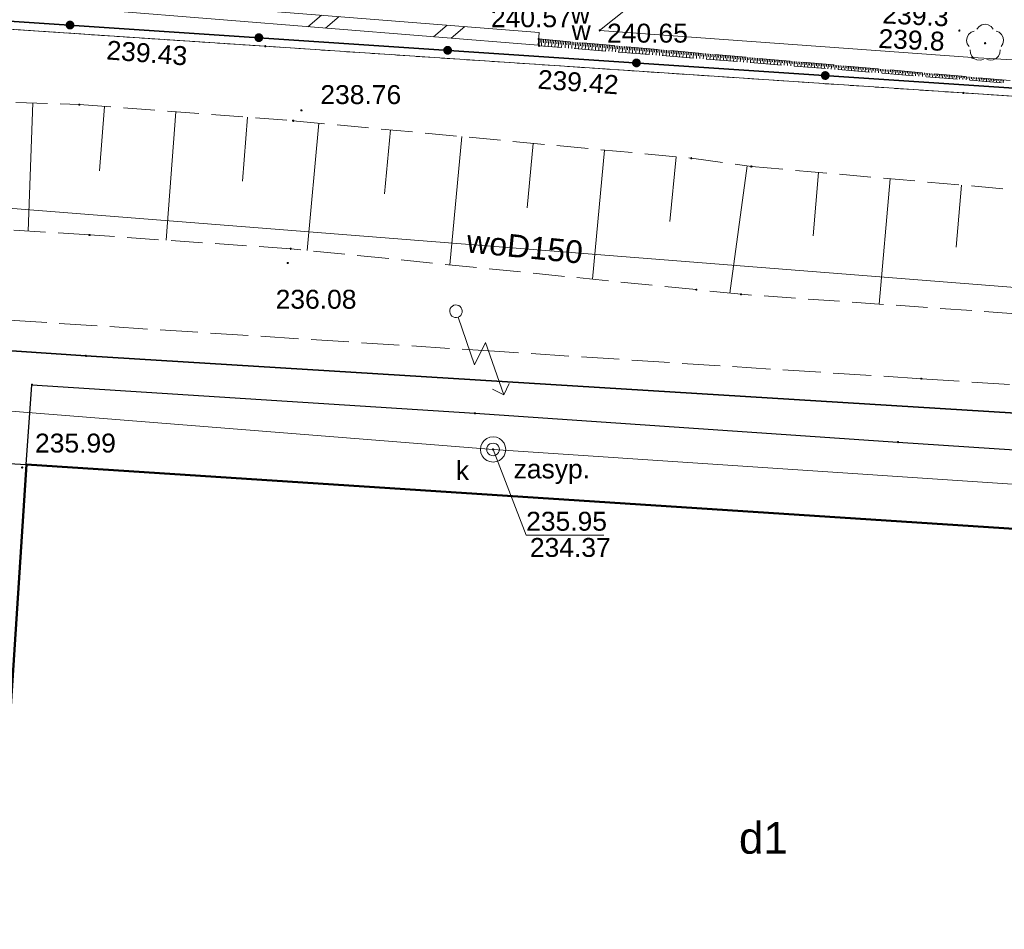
# Model space of a CAD drawing. Header units: metres. Extents: x 6603648 to 6604252, y 5739748 to 5740166.
# Tile 80 of 114: x 6604008 to 6604047, y 5740076 to 5740112. Entities that reach past the tile are written whole.
import ezdxf
from ezdxf.enums import TextEntityAlignment as Align

# ---------------------------------------------------------------- set-up
doc = ezdxf.new("R2010")
doc.units = ezdxf.units.M
for name, pattern in [('PRZER1-1', [1, 0.5, -0.5]), ('PRZER2_5-1', [1.75, 1.25, -0.5]), ('PRZER3-1', [2, 1.5, -0.5])]:
    doc.linetypes.add(name, pattern=pattern)
doc.layers.get('0').update_dxf_attribs({"linetype": 'CONTINUOUS'})
for name, color, linetype, lineweight, true_color in [('GEPPGD', 7, 'CONTINUOUS', 18, 0x008000), ('GESBZO', 7, 'CONTINUOUS', 50, 0x0a0909), ('GESBZO_O', 7, 'CONTINUOUS', 50, 0x0a0909), ('GESDZI', 7, 'CONTINUOUS', 18, 0x008000), ('GESUZY', 7, 'CONTINUOUS', 18, 0x008000), ('GSLIMS', 7, 'CONTINUOUS', 18, 0x0a0909), ('GSLKOG', 7, 'CONTINUOUS', 35, 0x0a0909), ('GSLKOU', 7, 'CONTINUOUS', 18, 0x0a0909), ('GSLKRW', 7, 'CONTINUOUS', 25, 0x0a0909), ('GSLTTR', 7, 'CONTINUOUS', 35, 0x0a0909), ('GSPPRB', 7, 'CONTINUOUS', 18, 0x0a0909), ('GSPRDL', 7, 'CONTINUOUS', 18, 0x008000), ('GSPWPN', 7, 'CONTINUOUS', 13, 0x0a0909), ('GSPWPN_O', 7, 'CONTINUOUS', 13, 0x0a0909), ('GSPWPS', 7, 'CONTINUOUS', 13, 0x0a0909), ('GSPWPS_O', 7, 'CONTINUOUS', 13, 0x0a0909), ('GSSPDR', 7, 'CONTINUOUS', 18, 0x0a0909), ('GSSZSN', 7, 'CONTINUOUS', 18, 0x0a0909), ('GULKDP', 7, 'CONTINUOUS', 18, 0x803300), ('GULWOP', 5, 'CONTINUOUS', 18, 0x0000ff), ('GULWOP_O', 5, 'CONTINUOUS', 18, 0x0000ff), ('GUPISL', 7, 'CONTINUOUS', 18, 0x0a0909), ('GUPKSD', 7, 'CONTINUOUS', 18, 0x803300), ('GUPKWZ', 7, 'CONTINUOUS', 18, 0x0a0909), ('GUPKWZ_O', 7, 'CONTINUOUS', 18, 0x0a0909)]:
    doc.layers.add(name, color=color, linetype=linetype, lineweight=lineweight, true_color=true_color)
for name, color, linetype, true_color in [('GUPKSH', 7, 'CONTINUOUS', 0x803300), ('GUPKSH_O', 7, 'CONTINUOUS', 0x803300), ('GUPWSH_O', 5, 'CONTINUOUS', 0x0000ff), ('GUPWZA_O', 7, 'CONTINUOUS', 0x0a0909)]:
    doc.layers.add(name, color=color, linetype=linetype, true_color=true_color)
doc.styles.add('Arial', font='arial.ttf')

# ---------------------------------------------------------------- blocks, each defined once
blk = doc.blocks.new('GSPPRB0')
at = {"color": 0, "lineweight": 18}
blk.add_lwpolyline([(-0.007955, 0.0225), (0.007955, 0.0225), (0.0225, 0.007955), (0.0225, -0.007955), (0.007955, -0.0225), (-0.007955, -0.0225), (-0.0225, -0.007955), (-0.0225, 0.007955)], close=True, dxfattribs=at)
blk = doc.blocks.new('GSPWPS1')
blk.add_hatch(color=0).paths.add_polyline_path([(0, 0.045), (-0.011647, 0.043467), (-0.0225, 0.038971), (-0.03182, 0.03182), (-0.038971, 0.0225), (-0.043467, 0.011647), (-0.045, 0), (-0.043467, -0.011647), (-0.038971, -0.0225), (-0.03182, -0.03182), (-0.0225, -0.038971), (-0.011647, -0.043467), (0, -0.045), (0.011647, -0.043467), (0.0225, -0.038971), (0.03182, -0.03182), (0.038971, -0.0225), (0.043467, -0.011647), (0.045, 0), (0.043467, 0.011647), (0.038971, 0.0225), (0.03182, 0.03182), (0.0225, 0.038971), (0.011647, 0.043467)])
blk = doc.blocks.new('GUPISL1_5')
at = {"color": 0}
for points in [[(3.396745, 1.05234), (3.75, 0.7), (3.396745, 0.34766)], [(0.25, 0), (2.25, 0), (1.55, 0.7), (3.75, 0.7)]]:
    blk.add_lwpolyline(points, dxfattribs=at)
blk.add_lwpolyline([(0.25, 0), (0.241481, -0.064705), (0.216506, -0.125), (0.176777, -0.176777), (0.125, -0.216506), (0.064705, -0.241481), (0, -0.25), (-0.064705, -0.241481), (-0.125, -0.216506), (-0.176777, -0.176777), (-0.216506, -0.125), (-0.241481, -0.064705), (-0.25, 0), (-0.241481, 0.064705), (-0.216506, 0.125), (-0.176777, 0.176777), (-0.125, 0.216506), (-0.064705, 0.241481), (0, 0.25), (0.064705, 0.241481), (0.125, 0.216506), (0.176777, 0.176777), (0.216506, 0.125), (0.241481, 0.064705)], close=True, dxfattribs=at)
blk = doc.blocks.new('GUPKWZ1_1')
at = {"color": 0}
blk.add_lwpolyline([(0.25, 0), (0.241481, -0.064705), (0.216506, -0.125), (0.176777, -0.176777), (0.125, -0.216506), (0.064705, -0.241481), (0, -0.25), (-0.064705, -0.241481), (-0.125, -0.216506), (-0.176777, -0.176777), (-0.216506, -0.125), (-0.241481, -0.064705), (-0.25, 0), (-0.241481, 0.064705), (-0.216506, 0.125), (-0.176777, 0.176777), (-0.125, 0.216506), (-0.064705, 0.241481), (0, 0.25), (0.064705, 0.241481), (0.125, 0.216506), (0.176777, 0.176777), (0.216506, 0.125), (0.241481, 0.064705)], close=True, dxfattribs=at)
blk = doc.blocks.new('GUPKSD1_1')
at = {"color": 0}
blk.add_lwpolyline([(0.5, 0), (0.482963, -0.12941), (0.433013, -0.25), (0.353553, -0.353553), (0.25, -0.433013), (0.12941, -0.482963), (0, -0.5), (-0.12941, -0.482963), (-0.25, -0.433013), (-0.353553, -0.353553), (-0.433013, -0.25), (-0.482963, -0.12941), (-0.5, 0), (-0.482963, 0.12941), (-0.433013, 0.25), (-0.353553, 0.353553), (-0.25, 0.433013), (-0.12941, 0.482963), (0, 0.5), (0.12941, 0.482963), (0.25, 0.433013), (0.353553, 0.353553), (0.433013, 0.25), (0.482963, 0.12941)], close=True, dxfattribs=at)
blk = doc.blocks.new('GSPWPN1')
blk.add_hatch(color=0).paths.add_polyline_path([(0, 0.045), (-0.011647, 0.043467), (-0.0225, 0.038971), (-0.03182, 0.03182), (-0.038971, 0.0225), (-0.043467, 0.011647), (-0.045, 0), (-0.043467, -0.011647), (-0.038971, -0.0225), (-0.03182, -0.03182), (-0.0225, -0.038971), (-0.011647, -0.043467), (0, -0.045), (0.011647, -0.043467), (0.0225, -0.038971), (0.03182, -0.03182), (0.038971, -0.0225), (0.043467, -0.011647), (0.045, 0), (0.043467, 0.011647), (0.038971, 0.0225), (0.03182, 0.03182), (0.0225, 0.038971), (0.011647, 0.043467)])
blk = doc.blocks.new('GEPPGD1_2')
blk.add_hatch(color=0).paths.add_polyline_path([(-0.045, 0), (-0.042798, -0.013906), (-0.036406, -0.02645), (-0.02645, -0.036406), (-0.013906, -0.042798), (0, -0.045), (0.013906, -0.042798), (0.02645, -0.036406), (0.036406, -0.02645), (0.042798, -0.013906), (0.045, 0), (0.042798, 0.013906), (0.036406, 0.02645), (0.02645, 0.036406), (0.013906, 0.042798), (0, 0.045), (-0.013906, 0.042798), (-0.02645, 0.036406), (-0.036406, 0.02645), (-0.042798, 0.013906)])
blk = doc.blocks.new('GUPKSH1')
blk.add_hatch(color=0).paths.add_polyline_path([(0, 0.045), (-0.011647, 0.043467), (-0.0225, 0.038971), (-0.03182, 0.03182), (-0.038971, 0.0225), (-0.043467, 0.011647), (-0.045, 0), (-0.043467, -0.011647), (-0.038971, -0.0225), (-0.03182, -0.03182), (-0.0225, -0.038971), (-0.011647, -0.043467), (0, -0.045), (0.011647, -0.043467), (0.0225, -0.038971), (0.03182, -0.03182), (0.038971, -0.0225), (0.043467, -0.011647), (0.045, 0), (0.043467, 0.011647), (0.038971, 0.0225), (0.03182, 0.03182), (0.0225, 0.038971), (0.011647, 0.043467)])
blk = doc.blocks.new('GSPRDL1')
blk.add_hatch(color=0).paths.add_polyline_path([(-0.045, 0), (-0.042798, -0.013906), (-0.036406, -0.02645), (-0.02645, -0.036406), (-0.013906, -0.042798), (0, -0.045), (0.013906, -0.042798), (0.02645, -0.036406), (0.036406, -0.02645), (0.042798, -0.013906), (0.045, 0), (0.042798, 0.013906), (0.036406, 0.02645), (0.02645, 0.036406), (0.013906, 0.042798), (0, 0.045), (-0.013906, 0.042798), (-0.02645, 0.036406), (-0.036406, 0.02645), (-0.042798, 0.013906)])
at = {"color": 0}
for points in [[(-0.646351, 0.068773), (-0.677512, 0.194901), (-0.663766, 0.324092), (-0.606763, 0.440839), (-0.513345, 0.531129), (-0.394725, 0.584125), (-0.265141, 0.593465)], [(-0.134326, 0.635969), (-0.024001, 0.70458), (0.103115, 0.731429), (0.231763, 0.713292), (0.346501, 0.652348), (0.433559, 0.55591), (0.482485, 0.435555)], [(0.563333, 0.324277), (0.662679, 0.240553), (0.727494, 0.127956), (0.75, 0), (0.727494, -0.127956), (0.662679, -0.240553), (0.563333, -0.324277)], [(-0.265141, -0.593465), (-0.394725, -0.584125), (-0.513345, -0.531129), (-0.606763, -0.440839), (-0.663766, -0.324092), (-0.677512, -0.194901), (-0.646351, -0.068773)], [(0.482485, -0.435555), (0.433559, -0.55591), (0.346501, -0.652348), (0.231763, -0.713292), (0.103115, -0.731429), (-0.024001, -0.70458), (-0.134326, -0.635969)]]:
    blk.add_lwpolyline(points, dxfattribs=at)
blk = doc.blocks.new('GSLKOG2')
blk.add_hatch(color=0).paths.add_polyline_path([(0, 0.175), (-0.045293, 0.169037), (-0.0875, 0.151554), (-0.123744, 0.123744), (-0.151554, 0.0875), (-0.169037, 0.045293), (-0.175, 0), (-0.169037, -0.045293), (-0.151554, -0.0875), (-0.123744, -0.123744), (-0.0875, -0.151554), (-0.045293, -0.169037), (0, -0.175), (0.045293, -0.169037), (0.0875, -0.151554), (0.123744, -0.123744), (0.151554, -0.0875), (0.169037, -0.045293), (0.175, 0), (0.169037, 0.045293), (0.151554, 0.0875), (0.123744, 0.123744), (0.0875, 0.151554), (0.045293, 0.169037)])
blk = doc.blocks.new('GSLIMS1')
at = {"color": 0}
for points in [[(-0.6025, -0.25), (-0.1025, 0.25)], [(0.1025, -0.25), (0.6025, 0.25)]]:
    blk.add_lwpolyline(points, dxfattribs=at)
blk = doc.blocks.new('GSLIMS2')
at = {"color": 0}
blk.add_lwpolyline([(0, 0.25), (0, -0.25)], dxfattribs=at)

msp = doc.modelspace()

# ---------------------------------------------------------------- linework, layer by layer
at = {"layer": 'GESBZO', "color": 18, "linetype": 'Continuous', "lineweight": 50, "true_color": 0x0a0909}
msp.add_lwpolyline([(6604008.58, 5740094.86), (6604069.84, 5740090.87), (6604067.92, 5740062.9), (6604006.76, 5740066.93)], close=True, dxfattribs=at)
at = {"layer": 'GESDZI', "color": 96, "linetype": 'Continuous', "lineweight": 18, "true_color": 0x008000}
for p, q in [((6603974.25, 5740114.35), (6604018.05, 5740111.43)), ((6604018.05, 5740111.43), (6604045.72, 5740109.58)), ((6604045.72, 5740109.58), (6604090.22, 5740106.61))]:
    msp.add_line(p, q, dxfattribs=at)
msp.add_lwpolyline([(6604166.975, 5740131.573), (6604183.81, 5740100.36), (6604161.21, 5740101.87), (6604155.41, 5740102.26), (6604096.88, 5740106.16), (6604090.22, 5740106.61), (6604045.72, 5740109.58), (6604018.05, 5740111.43), (6603974.25, 5740114.35), (6603967.36, 5740144.898)], dxfattribs=at)
at = {"layer": 'GESUZY', "color": 96, "linetype": 'PRZER1-1', "lineweight": 18, "true_color": 0x008000}
for points in [[(6604166.975, 5740131.573), (6604183.81, 5740100.36), (6604161.21, 5740101.87), (6604155.41, 5740102.26), (6604096.88, 5740106.16), (6604090.22, 5740106.61), (6604045.72, 5740109.58), (6604018.05, 5740111.43), (6603974.25, 5740114.35), (6603967.36, 5740144.898)], [(6603701.42, 5739966.51), (6603692.92, 5740008.31), (6603701.36, 5740122.17), (6603702.62, 5740123.39), (6603703.24, 5740124.01), (6603705.45, 5740125.02), (6603715.21, 5740131.65), (6603718.41, 5740131.44), (6603733.38, 5740130.47), (6603751.71, 5740129.25), (6603802.42, 5740125.83), (6603812.44, 5740125.15), (6603870.28, 5740121.29), (6603907.39, 5740118.81), (6603945.5, 5740116.26), (6603974.25, 5740114.35), (6604018.05, 5740111.43), (6604045.72, 5740109.58), (6604090.22, 5740106.61)]]:
    msp.add_lwpolyline(points, dxfattribs=at)
at = {"layer": 'GSLIMS', "color": 18, "linetype": 'Continuous', "lineweight": 18, "true_color": 0x0a0909}
for points in [[(6604011.84, 5740113.339), (6604028.91, 5740111.969)], [(6604011.8, 5740112.841), (6604028.87, 5740111.471)]]:
    msp.add_lwpolyline(points, dxfattribs=at)
at = {"layer": 'GSLKOG', "color": 18, "linetype": 'Continuous', "lineweight": 35, "true_color": 0x0a0909}
msp.add_lwpolyline([(6603967.481, 5740144.89), (6603974.4, 5740114.67), (6604061.19, 5740108.87), (6604100.95, 5740106.21), (6604128.78, 5740104.3), (6604183.39, 5740100.7), (6604166.74, 5740131.589)], dxfattribs=at)
at = {"layer": 'GSLKOU', "color": 18, "linetype": 'PRZER3-1', "lineweight": 18, "true_color": 0x0a0909}
for points in [[(6604027.352, 5740099.329), (6604007.842, 5740100.578)], [(6604044.057, 5740098.254), (6604027.352, 5740099.329)], [(6604044.057, 5740098.254), (6604058.659, 5740097.306)]]:
    msp.add_lwpolyline(points, dxfattribs=at)
at = {"layer": 'GSLKRW', "color": 18, "linetype": 'Continuous', "lineweight": 25, "true_color": 0x0a0909}
msp.add_lwpolyline([(6603998.733, 5740095.435), (6604008.577, 5740094.862), (6604008.804, 5740098.017), (6604026.36, 5740096.889), (6604043.127, 5740095.744), (6604056.988, 5740094.832), (6604070.152, 5740093.826), (6604069.841, 5740090.869)], dxfattribs=at)
at = {"layer": 'GSLTTR', "color": 18, "linetype": 'Continuous', "lineweight": 35, "true_color": 0x0a0909}
msp.add_lwpolyline([(6604010.94, 5740099.16), (6604000.91, 5740099.83), (6603990.96, 5740100.46), (6603980.88, 5740101.13), (6603970.9, 5740101.78), (6603960.88, 5740102.43), (6603950.96, 5740103.09), (6603941.05, 5740103.76), (6603931.09, 5740104.41), (6603920.78, 5740105.1), (6603910.62, 5740105.78), (6603901.19, 5740106.39), (6603900.56, 5740106.44), (6603899.24, 5740106.53), (6603898.63, 5740106.56), (6603886.67, 5740107.38)], dxfattribs=at)
msp.add_lwpolyline([(6604167.096, 5740084.318), (6604165.645, 5740084.567, 0.051508), (6604155.081, 5740085.576), (6604148.519, 5740085.913), (6604142.563, 5740086.451), (6604137.767, 5740086.918, -0.022546), (6604130.54, 5740088.044, -0.013186), (6604126.863, 5740088.878, 0.011074), (6604122.61, 5740090.102, 0.01075), (6604118.319, 5740091.134, 0.033008), (6604107.939, 5740092.757), (6604098.337, 5740093.504), (6604070.94, 5740095.464), (6604010.94, 5740099.16)], format="xyb", dxfattribs=at)
at = {"layer": 'GSSPDR', "color": 18, "linetype": 'Continuous', "lineweight": 18, "true_color": 0x0a0909}
msp.add_lwpolyline([(6604046.08, 5740110.98), (6604073.15, 5740109.38), (6604100.53, 5740107.35), (6604124.09, 5740106.25), (6604152.95, 5740104.46), (6604182.28, 5740102.98), (6604180.93, 5740105.65), (6604152.75, 5740107.59), (6604124.09, 5740108.44), (6604100.58, 5740110.49), (6604073.37, 5740111.79), (6604045.48, 5740114.19), (6604034.721, 5740114.791), (6604031.3, 5740112.056)], close=True, dxfattribs=at)
at = {"layer": 'GSSZSN', "color": 18, "linetype": 'PRZER2_5-1', "lineweight": 18, "true_color": 0x0a0909}
msp.add_lwpolyline([(6604054.777, 5740100.339), (6604036.908, 5740101.601), (6604035.131, 5740101.786), (6604019.058, 5740103.404), (6604011.083, 5740103.953), (6603972.748, 5740106.356), (6603919.454, 5740109.989), (6603930.263, 5740112.156), (6603973.187, 5740110.436), (6604010.682, 5740109.117), (6604019.156, 5740108.477), (6604034.94, 5740106.993), (6604037.319, 5740106.665), (6604055.196, 5740105.081)], dxfattribs=at)
msp.add_lwpolyline([(6604028.89, 5740111.72), (6604061.19, 5740108.87), (6604028.9, 5740111.45)], close=True, dxfattribs=at)
at = {"layer": 'GSSZSN', "color": 18, "linetype": 'Continuous', "lineweight": 18, "true_color": 0x0a0909}
for points in [[(6604028.951, 5740111.715), (6604028.939, 5740111.581)], [(6604029.018, 5740111.709), (6604028.994, 5740111.442)], [(6604029.084, 5740111.703), (6604029.073, 5740111.57)], [(6604029.151, 5740111.697), (6604029.128, 5740111.432)], [(6604029.218, 5740111.691), (6604029.206, 5740111.559)], [(6604029.285, 5740111.685), (6604029.261, 5740111.421)], [(6604029.351, 5740111.679), (6604029.34, 5740111.548)], [(6604029.418, 5740111.673), (6604029.395, 5740111.41)], [(6604029.485, 5740111.667), (6604029.473, 5740111.536)], [(6604029.552, 5740111.662), (6604029.529, 5740111.4)], [(6604029.619, 5740111.656), (6604029.607, 5740111.525)], [(6604029.685, 5740111.65), (6604029.662, 5740111.389)], [(6604029.752, 5740111.644), (6604029.741, 5740111.514)], [(6604029.819, 5740111.638), (6604029.796, 5740111.378)], [(6604029.886, 5740111.632), (6604029.874, 5740111.503)], [(6604029.952, 5740111.626), (6604029.93, 5740111.368)], [(6604030.019, 5740111.62), (6604030.008, 5740111.491)], [(6604030.086, 5740111.614), (6604030.063, 5740111.357)], [(6604030.153, 5740111.609), (6604030.141, 5740111.48)], [(6604030.219, 5740111.603), (6604030.197, 5740111.346)], [(6604030.286, 5740111.597), (6604030.275, 5740111.469)], [(6604030.353, 5740111.591), (6604030.33, 5740111.336)], [(6604030.42, 5740111.585), (6604030.408, 5740111.458)], [(6604030.486, 5740111.579), (6604030.464, 5740111.325)], [(6604030.553, 5740111.573), (6604030.542, 5740111.446)], [(6604030.62, 5740111.567), (6604030.598, 5740111.314)], [(6604030.687, 5740111.561), (6604030.676, 5740111.435)], [(6604030.753, 5740111.556), (6604030.731, 5740111.304)], [(6604030.82, 5740111.55), (6604030.809, 5740111.424)], [(6604030.887, 5740111.544), (6604030.865, 5740111.293)], [(6604030.954, 5740111.538), (6604030.943, 5740111.413)], [(6604031.02, 5740111.532), (6604030.998, 5740111.282)], [(6604031.087, 5740111.526), (6604031.076, 5740111.402)], [(6604031.154, 5740111.52), (6604031.132, 5740111.272)], [(6604031.221, 5740111.514), (6604031.21, 5740111.39)], [(6604031.288, 5740111.508), (6604031.266, 5740111.261)], [(6604031.354, 5740111.503), (6604031.343, 5740111.379)], [(6604031.421, 5740111.497), (6604031.399, 5740111.25)], [(6604031.488, 5740111.491), (6604031.477, 5740111.368)], [(6604031.555, 5740111.485), (6604031.533, 5740111.24)], [(6604031.621, 5740111.479), (6604031.611, 5740111.357)], [(6604031.688, 5740111.473), (6604031.667, 5740111.229)], [(6604031.755, 5740111.467), (6604031.744, 5740111.345)], [(6604031.822, 5740111.461), (6604031.8, 5740111.218)], [(6604031.888, 5740111.455), (6604031.878, 5740111.334)], [(6604031.955, 5740111.45), (6604031.934, 5740111.208)], [(6604032.022, 5740111.444), (6604032.011, 5740111.323)], [(6604032.089, 5740111.438), (6604032.067, 5740111.197)], [(6604032.155, 5740111.432), (6604032.145, 5740111.312)], [(6604032.222, 5740111.426), (6604032.201, 5740111.186)], [(6604032.289, 5740111.42), (6604032.278, 5740111.301)], [(6604032.356, 5740111.414), (6604032.335, 5740111.176)], [(6604032.422, 5740111.408), (6604032.412, 5740111.289)], [(6604032.489, 5740111.402), (6604032.468, 5740111.165)], [(6604032.556, 5740111.397), (6604032.545, 5740111.278)], [(6604032.623, 5740111.391), (6604032.602, 5740111.154)], [(6604032.689, 5740111.385), (6604032.679, 5740111.267)], [(6604032.756, 5740111.379), (6604032.735, 5740111.144)], [(6604032.823, 5740111.373), (6604032.813, 5740111.256)], [(6604032.89, 5740111.367), (6604032.869, 5740111.133)], [(6604032.957, 5740111.361), (6604032.946, 5740111.244)], [(6604033.023, 5740111.355), (6604033.003, 5740111.122)], [(6604033.09, 5740111.349), (6604033.08, 5740111.233)], [(6604033.157, 5740111.344), (6604033.136, 5740111.112)], [(6604033.224, 5740111.338), (6604033.213, 5740111.222)], [(6604033.29, 5740111.332), (6604033.27, 5740111.101)], [(6604033.357, 5740111.326), (6604033.347, 5740111.211)], [(6604033.424, 5740111.32), (6604033.404, 5740111.09)], [(6604033.491, 5740111.314), (6604033.48, 5740111.199)], [(6604033.557, 5740111.308), (6604033.537, 5740111.079)], [(6604033.624, 5740111.302), (6604033.614, 5740111.188)], [(6604033.691, 5740111.296), (6604033.671, 5740111.069)], [(6604033.758, 5740111.291), (6604033.748, 5740111.177)], [(6604033.824, 5740111.285), (6604033.804, 5740111.058)], [(6604033.891, 5740111.279), (6604033.881, 5740111.166)], [(6604033.958, 5740111.273), (6604033.938, 5740111.047)], [(6604034.025, 5740111.267), (6604034.015, 5740111.155)], [(6604034.091, 5740111.261), (6604034.072, 5740111.037)], [(6604034.158, 5740111.255), (6604034.148, 5740111.143)], [(6604034.225, 5740111.249), (6604034.205, 5740111.026)], [(6604034.292, 5740111.243), (6604034.282, 5740111.132)], [(6604034.358, 5740111.237), (6604034.339, 5740111.015)], [(6604034.425, 5740111.232), (6604034.415, 5740111.121)], [(6604034.492, 5740111.226), (6604034.472, 5740111.005)], [(6604034.559, 5740111.22), (6604034.549, 5740111.11)], [(6604034.625, 5740111.214), (6604034.606, 5740110.994)], [(6604034.692, 5740111.208), (6604034.683, 5740111.098)], [(6604034.759, 5740111.202), (6604034.74, 5740110.983)], [(6604034.826, 5740111.196), (6604034.816, 5740111.087)], [(6604034.893, 5740111.19), (6604034.873, 5740110.973)], [(6604034.959, 5740111.184), (6604034.95, 5740111.076)], [(6604035.026, 5740111.179), (6604035.007, 5740110.962)], [(6604035.093, 5740111.173), (6604035.083, 5740111.065)], [(6604035.16, 5740111.167), (6604035.141, 5740110.951)], [(6604035.226, 5740111.161), (6604035.217, 5740111.053)], [(6604035.293, 5740111.155), (6604035.274, 5740110.941)], [(6604035.36, 5740111.149), (6604035.35, 5740111.042)], [(6604035.427, 5740111.143), (6604035.408, 5740110.93)], [(6604035.493, 5740111.137), (6604035.484, 5740111.031)], [(6604035.56, 5740111.131), (6604035.541, 5740110.919)], [(6604035.627, 5740111.126), (6604035.618, 5740111.02)], [(6604035.694, 5740111.12), (6604035.675, 5740110.909)], [(6604035.76, 5740111.114), (6604035.751, 5740111.009)], [(6604035.827, 5740111.108), (6604035.809, 5740110.898)], [(6604035.894, 5740111.102), (6604035.885, 5740110.997)], [(6604035.961, 5740111.096), (6604035.942, 5740110.887)], [(6604036.027, 5740111.09), (6604036.018, 5740110.986)], [(6604036.094, 5740111.084), (6604036.076, 5740110.877)], [(6604036.161, 5740111.078), (6604036.152, 5740110.975)], [(6604036.228, 5740111.073), (6604036.209, 5740110.866)], [(6604036.294, 5740111.067), (6604036.285, 5740110.964)], [(6604036.361, 5740111.061), (6604036.343, 5740110.855)], [(6604036.428, 5740111.055), (6604036.419, 5740110.952)], [(6604036.495, 5740111.049), (6604036.477, 5740110.845)], [(6604036.562, 5740111.043), (6604036.553, 5740110.941)], [(6604036.628, 5740111.037), (6604036.61, 5740110.834)], [(6604036.695, 5740111.031), (6604036.686, 5740110.93)], [(6604036.762, 5740111.025), (6604036.744, 5740110.823)], [(6604036.829, 5740111.02), (6604036.82, 5740110.919)], [(6604036.895, 5740111.014), (6604036.878, 5740110.813)], [(6604036.962, 5740111.008), (6604036.953, 5740110.908)], [(6604037.029, 5740111.002), (6604037.011, 5740110.802)], [(6604037.096, 5740110.996), (6604037.087, 5740110.896)], [(6604037.162, 5740110.99), (6604037.145, 5740110.791)], [(6604037.229, 5740110.984), (6604037.22, 5740110.885)], [(6604037.296, 5740110.978), (6604037.278, 5740110.781)], [(6604037.363, 5740110.972), (6604037.354, 5740110.874)], [(6604037.429, 5740110.967), (6604037.412, 5740110.77)], [(6604037.496, 5740110.961), (6604037.488, 5740110.863)], [(6604037.563, 5740110.955), (6604037.546, 5740110.759)], [(6604037.63, 5740110.949), (6604037.621, 5740110.851)], [(6604037.696, 5740110.943), (6604037.679, 5740110.749)], [(6604037.763, 5740110.937), (6604037.755, 5740110.84)], [(6604037.83, 5740110.931), (6604037.813, 5740110.738)], [(6604037.897, 5740110.925), (6604037.888, 5740110.829)], [(6604037.963, 5740110.919), (6604037.947, 5740110.727)], [(6604038.03, 5740110.914), (6604038.022, 5740110.818)], [(6604038.097, 5740110.908), (6604038.08, 5740110.716)], [(6604038.164, 5740110.902), (6604038.155, 5740110.806)], [(6604038.231, 5740110.896), (6604038.214, 5740110.706)], [(6604038.297, 5740110.89), (6604038.289, 5740110.795)], [(6604038.364, 5740110.884), (6604038.347, 5740110.695)], [(6604038.431, 5740110.878), (6604038.422, 5740110.784)], [(6604038.498, 5740110.872), (6604038.481, 5740110.684)], [(6604038.564, 5740110.866), (6604038.556, 5740110.773)], [(6604038.631, 5740110.86), (6604038.615, 5740110.674)], [(6604038.698, 5740110.855), (6604038.69, 5740110.762)], [(6604038.765, 5740110.849), (6604038.748, 5740110.663)], [(6604038.831, 5740110.843), (6604038.823, 5740110.75)], [(6604038.898, 5740110.837), (6604038.882, 5740110.652)], [(6604038.965, 5740110.831), (6604038.957, 5740110.739)], [(6604039.032, 5740110.825), (6604039.015, 5740110.642)], [(6604039.098, 5740110.819), (6604039.09, 5740110.728)], [(6604039.165, 5740110.813), (6604039.149, 5740110.631)], [(6604039.232, 5740110.807), (6604039.224, 5740110.717)], [(6604039.299, 5740110.802), (6604039.283, 5740110.62)], [(6604039.365, 5740110.796), (6604039.357, 5740110.705)], [(6604039.432, 5740110.79), (6604039.416, 5740110.61)], [(6604039.499, 5740110.784), (6604039.491, 5740110.694)], [(6604039.566, 5740110.778), (6604039.55, 5740110.599)], [(6604039.632, 5740110.772), (6604039.625, 5740110.683)], [(6604039.699, 5740110.766), (6604039.684, 5740110.588)], [(6604039.766, 5740110.76), (6604039.758, 5740110.672)], [(6604039.833, 5740110.754), (6604039.817, 5740110.578)], [(6604039.9, 5740110.749), (6604039.892, 5740110.66)], [(6604039.966, 5740110.743), (6604039.951, 5740110.567)], [(6604040.033, 5740110.737), (6604040.025, 5740110.649)], [(6604040.1, 5740110.731), (6604040.084, 5740110.556)], [(6604040.167, 5740110.725), (6604040.159, 5740110.638)], [(6604040.233, 5740110.719), (6604040.218, 5740110.546)], [(6604040.3, 5740110.713), (6604040.292, 5740110.627)], [(6604040.367, 5740110.707), (6604040.352, 5740110.535)], [(6604040.434, 5740110.701), (6604040.426, 5740110.616)], [(6604040.5, 5740110.696), (6604040.485, 5740110.524)], [(6604040.567, 5740110.69), (6604040.56, 5740110.604)], [(6604040.634, 5740110.684), (6604040.619, 5740110.514)], [(6604040.701, 5740110.678), (6604040.693, 5740110.593)], [(6604040.767, 5740110.672), (6604040.752, 5740110.503)], [(6604040.834, 5740110.666), (6604040.827, 5740110.582)], [(6604040.901, 5740110.66), (6604040.886, 5740110.492)], [(6604040.968, 5740110.654), (6604040.96, 5740110.571)], [(6604041.034, 5740110.648), (6604041.02, 5740110.482)], [(6604041.101, 5740110.643), (6604041.094, 5740110.559)], [(6604041.168, 5740110.637), (6604041.153, 5740110.471)], [(6604041.235, 5740110.631), (6604041.227, 5740110.548)], [(6604041.301, 5740110.625), (6604041.287, 5740110.46)], [(6604041.368, 5740110.619), (6604041.361, 5740110.537)], [(6604041.435, 5740110.613), (6604041.421, 5740110.45)], [(6604041.502, 5740110.607), (6604041.495, 5740110.526)], [(6604041.568, 5740110.601), (6604041.554, 5740110.439)], [(6604041.635, 5740110.595), (6604041.628, 5740110.515)], [(6604041.702, 5740110.59), (6604041.688, 5740110.428)], [(6604041.769, 5740110.584), (6604041.762, 5740110.503)], [(6604041.836, 5740110.578), (6604041.821, 5740110.418)], [(6604041.902, 5740110.572), (6604041.895, 5740110.492)], [(6604041.969, 5740110.566), (6604041.955, 5740110.407)], [(6604042.036, 5740110.56), (6604042.029, 5740110.481)], [(6604042.103, 5740110.554), (6604042.089, 5740110.396)], [(6604042.169, 5740110.548), (6604042.162, 5740110.47)], [(6604042.236, 5740110.542), (6604042.222, 5740110.386)], [(6604042.303, 5740110.537), (6604042.296, 5740110.458)], [(6604042.37, 5740110.531), (6604042.356, 5740110.375)], [(6604042.436, 5740110.525), (6604042.43, 5740110.447)], [(6604042.503, 5740110.519), (6604042.489, 5740110.364)], [(6604042.57, 5740110.513), (6604042.563, 5740110.436)], [(6604042.637, 5740110.507), (6604042.623, 5740110.354)], [(6604042.703, 5740110.501), (6604042.697, 5740110.425)], [(6604042.77, 5740110.495), (6604042.757, 5740110.343)], [(6604042.837, 5740110.489), (6604042.83, 5740110.413)], [(6604042.904, 5740110.483), (6604042.89, 5740110.332)], [(6604042.97, 5740110.478), (6604042.964, 5740110.402)], [(6604043.037, 5740110.472), (6604043.024, 5740110.321)], [(6604043.104, 5740110.466), (6604043.097, 5740110.391)], [(6604043.171, 5740110.46), (6604043.158, 5740110.311)], [(6604043.237, 5740110.454), (6604043.231, 5740110.38)], [(6604043.304, 5740110.448), (6604043.291, 5740110.3)], [(6604043.371, 5740110.442), (6604043.365, 5740110.369)], [(6604043.438, 5740110.436), (6604043.425, 5740110.289)], [(6604043.505, 5740110.43), (6604043.498, 5740110.357)], [(6604043.571, 5740110.425), (6604043.558, 5740110.279)], [(6604043.638, 5740110.419), (6604043.632, 5740110.346)], [(6604043.705, 5740110.413), (6604043.692, 5740110.268)], [(6604043.772, 5740110.407), (6604043.765, 5740110.335)], [(6604043.838, 5740110.401), (6604043.826, 5740110.257)], [(6604043.905, 5740110.395), (6604043.899, 5740110.324)], [(6604043.972, 5740110.389), (6604043.959, 5740110.247)], [(6604044.039, 5740110.383), (6604044.032, 5740110.312)], [(6604044.105, 5740110.377), (6604044.093, 5740110.236)], [(6604044.172, 5740110.372), (6604044.166, 5740110.301)], [(6604044.239, 5740110.366), (6604044.227, 5740110.225)], [(6604044.306, 5740110.36), (6604044.299, 5740110.29)], [(6604044.372, 5740110.354), (6604044.36, 5740110.215)], [(6604044.439, 5740110.348), (6604044.433, 5740110.279)], [(6604044.506, 5740110.342), (6604044.494, 5740110.204)], [(6604044.573, 5740110.336), (6604044.567, 5740110.267)], [(6604044.639, 5740110.33), (6604044.627, 5740110.193)], [(6604044.706, 5740110.324), (6604044.7, 5740110.256)], [(6604044.773, 5740110.319), (6604044.761, 5740110.183)], [(6604044.84, 5740110.313), (6604044.834, 5740110.245)], [(6604044.906, 5740110.307), (6604044.895, 5740110.172)], [(6604044.973, 5740110.301), (6604044.967, 5740110.234)], [(6604045.04, 5740110.295), (6604045.028, 5740110.161)], [(6604045.107, 5740110.289), (6604045.101, 5740110.223)], [(6604045.174, 5740110.283), (6604045.162, 5740110.151)], [(6604045.24, 5740110.277), (6604045.234, 5740110.211)], [(6604045.307, 5740110.271), (6604045.295, 5740110.14)], [(6604045.374, 5740110.266), (6604045.368, 5740110.2)], [(6604045.441, 5740110.26), (6604045.429, 5740110.129)], [(6604045.507, 5740110.254), (6604045.502, 5740110.189)], [(6604045.574, 5740110.248), (6604045.563, 5740110.119)], [(6604045.641, 5740110.242), (6604045.635, 5740110.178)], [(6604045.708, 5740110.236), (6604045.696, 5740110.108)], [(6604045.774, 5740110.23), (6604045.769, 5740110.166)], [(6604045.841, 5740110.224), (6604045.83, 5740110.097)], [(6604045.908, 5740110.218), (6604045.902, 5740110.155)], [(6604045.975, 5740110.213), (6604045.964, 5740110.087)], [(6604046.041, 5740110.207), (6604046.036, 5740110.144)], [(6604046.108, 5740110.201), (6604046.097, 5740110.076)], [(6604046.175, 5740110.195), (6604046.169, 5740110.133)], [(6604046.242, 5740110.189), (6604046.231, 5740110.065)], [(6604046.308, 5740110.183), (6604046.303, 5740110.121)], [(6604046.375, 5740110.177), (6604046.364, 5740110.055)], [(6604046.442, 5740110.171), (6604046.437, 5740110.11)], [(6604046.509, 5740110.165), (6604046.498, 5740110.044)], [(6604046.575, 5740110.16), (6604046.57, 5740110.099)], [(6604046.642, 5740110.154), (6604046.632, 5740110.033)], [(6604046.709, 5740110.148), (6604046.704, 5740110.088)], [(6604046.776, 5740110.142), (6604046.765, 5740110.023)], [(6604046.843, 5740110.136), (6604046.837, 5740110.077)], [(6604046.909, 5740110.13), (6604046.899, 5740110.012)], [(6604046.976, 5740110.124), (6604046.971, 5740110.065)], [(6604047.043, 5740110.118), (6604047.032, 5740110.001)], [(6604047.11, 5740110.112), (6604047.104, 5740110.054)], [(6604047.176, 5740110.107), (6604047.166, 5740109.991)], [(6604047.243, 5740110.101), (6604047.238, 5740110.043)], [(6604047.31, 5740110.095), (6604047.3, 5740109.98)], [(6604008.835, 5740109.182), (6604008.656, 5740104.105)], [(6604011.674, 5740109.042), (6604011.481, 5740106.49)], [(6604014.509, 5740108.828), (6604014.125, 5740103.743)], [(6604017.344, 5740108.614), (6604017.153, 5740106.081)], [(6604020.178, 5740108.381), (6604019.704, 5740103.339)], [(6604023.009, 5740108.114), (6604022.771, 5740105.584)], [(6604025.839, 5740107.848), (6604025.362, 5740102.769)], [(6604028.67, 5740107.582), (6604028.43, 5740105.033)], [(6604031.501, 5740107.316), (6604031.02, 5740102.2)], [(6604034.332, 5740107.05), (6604034.09, 5740104.482)], [(6604037.151, 5740106.688), (6604036.458, 5740101.648)], [(6604039.982, 5740106.429), (6604039.76, 5740103.922)], [(6604042.815, 5740106.178), (6604042.375, 5740101.215)], [(6604045.647, 5740105.928), (6604045.429, 5740103.471)]]:
    msp.add_lwpolyline(points, dxfattribs=at)
at = {"layer": 'GULKDP', "color": 36, "linetype": 'Continuous', "lineweight": 18, "true_color": 0x803300}
msp.add_lwpolyline([(6604080.323, 5740086.445), (6604078.034, 5740092.293), (6604057.357, 5740093.429), (6604027.079, 5740095.453), (6604001.984, 5740097.44), (6603998.807, 5740057.359)], dxfattribs=at)
at = {"layer": 'GULWOP', "color": 5, "linetype": 'Continuous', "lineweight": 18, "true_color": 0x0000ff}
msp.add_lwpolyline([(6604124.765, 5740087.278), (6604125.21, 5740095.981), (6604102.424, 5740097.816), (6604080.28, 5740099.634), (6604052.131, 5740101.531), (6604002.665, 5740105.42), (6604000.307, 5740107.568), (6603999.578, 5740107.623), (6603997.653, 5740107.77), (6603981.134, 5740109.185), (6603978.95, 5740109.49)], dxfattribs=at)
at = {"layer": 'GUPKSH_O', "color": 36, "linetype": 'Continuous', "lineweight": 13, "true_color": 0x803300, "flags": 128}
msp.add_lwpolyline([(6604027.079, 5740095.453), (6604028.39, 5740092.06), (6604031.47, 5740092.06)], dxfattribs=at)

# ---------------------------------------------------------------- block references
at = {"layer": 'GEPPGD', "color": 96, "linetype": 'Continuous', "lineweight": 18, "true_color": 0x008000, "rotation": 90}
for p in [(6604018.05, 5740111.43), (6604045.72, 5740109.58)]:
    msp.add_blockref('GEPPGD1_2', p, dxfattribs=at)
at = {"layer": 'GSLIMS', "color": 18, "linetype": 'Continuous', "lineweight": 18, "true_color": 0x0a0909, "rotation": 355.4114042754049}
for name, p in [('GSLIMS1', (6604020.355, 5740112.405)), ('GSLIMS1', (6604020.355, 5740112.405)), ('GSLIMS1', (6604025.339, 5740112.005)), ('GSLIMS1', (6604025.339, 5740112.005)), ('GSLIMS2', (6604028.89, 5740111.72))]:
    msp.add_blockref(name, p, dxfattribs=at)
at = {"layer": 'GSLKOG', "color": 18, "linetype": 'Continuous', "lineweight": 35, "true_color": 0x0a0909, "rotation": 356.176723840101}
for p in [(6604010.312, 5740112.27), (6604010.312, 5740112.27), (6604017.795, 5740111.77), (6604017.795, 5740111.77), (6604025.278, 5740111.27), (6604025.278, 5740111.27), (6604032.762, 5740110.77), (6604032.762, 5740110.77), (6604040.245, 5740110.27), (6604040.245, 5740110.27)]:
    msp.add_blockref('GSLKOG2', p, dxfattribs=at)
at = {"layer": 'GSPPRB', "color": 18, "linetype": 'Continuous', "lineweight": 18, "true_color": 0x0a0909, "rotation": 90}
for p in [(6604031.3, 5740112.056), (6604028.89, 5740111.72), (6604028.9, 5740111.45), (6604046.08, 5740110.98), (6604010.682, 5740109.117), (6604019.156, 5740108.477), (6604034.94, 5740106.993), (6604037.319, 5740106.665), (6604011.083, 5740103.953), (6604019.058, 5740103.404), (6604035.131, 5740101.786), (6604036.908, 5740101.601), (6604010.94, 5740099.16), (6604008.804, 5740098.017), (6604044.057, 5740098.254), (6604026.36, 5740096.889), (6604043.127, 5740095.744), (6604008.577, 5740094.862), (6604008.58, 5740094.86)]:
    msp.add_blockref('GSPPRB0', p, dxfattribs=at)
at = {"layer": 'GSPRDL', "color": 96, "linetype": 'Continuous', "lineweight": 18, "true_color": 0x008000, "rotation": 90}
msp.add_blockref('GSPRDL1', (6604046.58, 5740111.55), dxfattribs=at)
at = {"layer": 'GSPWPN', "color": 18, "linetype": 'Continuous', "lineweight": 13, "true_color": 0x0a0909, "rotation": 90}
for p in [(6604045.56, 5740112.05), (6604046.08, 5740110.98)]:
    msp.add_blockref('GSPWPN1', p, dxfattribs=at)
at = {"layer": 'GSPWPS', "color": 18, "linetype": 'Continuous', "lineweight": 13, "true_color": 0x0a0909, "rotation": 90}
for p in [(6604028.9, 5740111.45), (6604019.483, 5740108.889), (6604018.941, 5740102.842), (6604008.416, 5740094.739)]:
    msp.add_blockref('GSPWPS1', p, dxfattribs=at)
at = {"layer": 'GUPISL', "color": 18, "linetype": 'Continuous', "lineweight": 18, "true_color": 0x0a0909, "rotation": 289.1563533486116}
msp.add_blockref('GUPISL1_5', (6604025.609, 5740100.93), dxfattribs=at)
at = {"layer": 'GUPKSD', "color": 36, "linetype": 'Continuous', "lineweight": 18, "true_color": 0x803300, "rotation": 90}
msp.add_blockref('GUPKSD1_1', (6604027.079, 5740095.453), dxfattribs=at)
at = {"layer": 'GUPKSH', "color": 36, "linetype": 'Continuous', "lineweight": 5, "true_color": 0x803300, "rotation": 90}
msp.add_blockref('GUPKSH1', (6604027.079, 5740095.453), dxfattribs=at)
msp.add_blockref('GUPKSH1', (6604027.079, 5740095.453), dxfattribs=at)
at = {"layer": 'GUPKWZ', "color": 18, "linetype": 'Continuous', "lineweight": 18, "true_color": 0x0a0909, "rotation": 90}
msp.add_blockref('GUPKWZ1_1', (6604027.079, 5740095.453), dxfattribs=at)

# ---------------------------------------------------------------- texts
at = {"layer": 'GESBZO_O', "color": 18, "linetype": 'Continuous', "lineweight": 0, "true_color": 0x0a0909, "style": 'Arial'}
msp.add_text('d1', height=1.25, rotation=360, dxfattribs=at).set_placement((6604037.795, 5740079.434), align=Align.CENTER)
at = {"layer": 'GSPWPN_O', "color": 18, "linetype": 'Continuous', "lineweight": 0, "true_color": 0x0a0909, "style": 'Arial'}
for s, p in [('239.3', (6604042.499, 5740112.338)), ('239.8', (6604042.338, 5740111.367))]:
    msp.add_text(s, height=0.75, rotation=357.3249, dxfattribs=at).set_placement(p)
at = {"layer": 'GSPWPS_O', "color": 18, "linetype": 'Continuous', "lineweight": 0, "true_color": 0x0a0909, "style": 'Arial'}
for s, rotation, p in [('239.43', 355.5836, (6604011.733, 5740110.912)), ('239.42', 355.8656, (6604028.827, 5740109.753)), ('238.76', 360, (6604020.233, 5740109.139)), ('236.08', 360, (6604018.461, 5740101.029)), ('235.99', 360, (6604008.924, 5740095.33))]:
    msp.add_text(s, height=0.75, rotation=rotation, dxfattribs=at).set_placement(p)
at = {"layer": 'GULWOP_O', "color": 5, "linetype": 'Continuous', "lineweight": 0, "true_color": 0x0000ff, "style": 'Arial'}
msp.add_text('woD150', height=0.9, rotation=354.3566, dxfattribs=at).set_placement((6604028.293, 5740103.037), align=Align.CENTER)
at = {"layer": 'GUPKSH_O', "color": 36, "linetype": 'Continuous', "lineweight": 0, "true_color": 0x803300, "style": 'Arial'}
for s, p in [('235.95', (6604028.39, 5740092.233)), ('234.37', (6604028.538, 5740091.195))]:
    msp.add_text(s, height=0.75, rotation=360, dxfattribs=at).set_placement(p)
at = {"layer": 'GUPKWZ_O', "color": 18, "linetype": 'Continuous', "lineweight": 0, "true_color": 0x0a0909, "style": 'Arial'}
for s, p in [('k', (6604026.123, 5740094.245)), ('zasyp.', (6604030.922, 5740094.306))]:
    msp.add_text(s, height=0.75, rotation=360, dxfattribs=at).set_placement(p, align=Align.RIGHT)
at = {"layer": 'GUPWSH_O', "color": 5, "linetype": 'Continuous', "lineweight": 0, "true_color": 0x0000ff, "style": 'Arial'}
for s, p in [('240.57', (6604026.994, 5740112.184)), ('240.65', (6604031.596, 5740111.574))]:
    msp.add_text(s, height=0.75, rotation=360, dxfattribs=at).set_placement(p)
at = {"layer": 'GUPWZA_O', "color": 18, "linetype": 'Continuous', "lineweight": 0, "true_color": 0x0a0909, "style": 'Arial'}
for p in [(6604030.918, 5740112.327), (6604030.951, 5740111.683)]:
    msp.add_text('w', height=0.75, rotation=360, dxfattribs=at).set_placement(p, align=Align.RIGHT)

doc.saveas('drawing.dxf')
